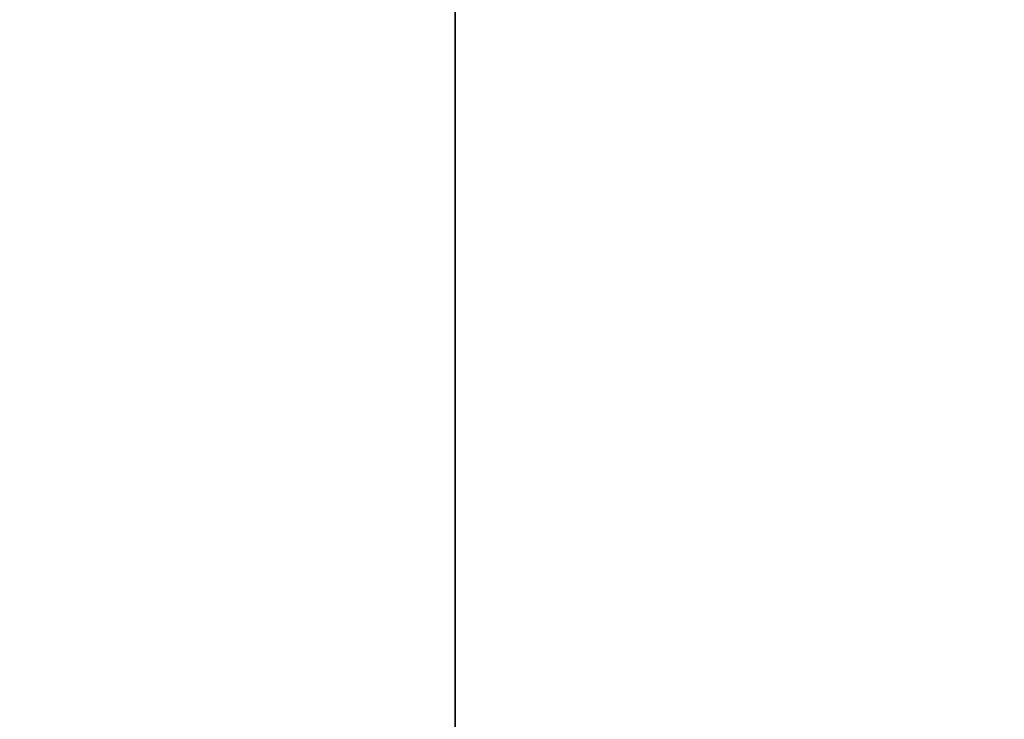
# Model space of a CAD drawing. Header units: millimetres. Extents: x 549 to 1049, y -22 to 79.
# Tile 33 of 127: x 657.884421 to 657.885235, y 47.986445 to 47.987024. Entities that reach past the tile are written whole.
import ezdxf

# ---------------------------------------------------------------- set-up
doc = ezdxf.new("R2010")
doc.units = ezdxf.units.MM
doc.header["$LTSCALE"] = 41.718519
doc.layers.add('34', color=7, linetype='CONTINUOUS')
doc.layers.add('35', color=7, linetype='CONTINUOUS')

msp = doc.modelspace()

# ---------------------------------------------------------------- linework, layer by layer
at = {"layer": '34', "color": 44, "linetype": 'Continuous', "true_color": 0x8c7500}
for points in [[(658.10055307, 77.39743011, 136.2806055), (651.48677579, -22.00256989, 140.95091806), (651.48677579, 77.39743011, 140.95091806), (658.10055307, 77.39743011, 136.2806055)], [(658.10055307, -22.00256989, 136.2806055), (651.48677579, -22.00256989, 140.95091806), (658.10055307, 77.39743011, 136.2806055), (658.10055307, -22.00256989, 136.2806055)]]:
    msp.add_3dface(points, dxfattribs=at)
at = {"layer": '35', "color": 44, "linetype": 'Continuous', "true_color": 0x8c7500}
for points in [[(651.27588846, 77.39743011, 544.50539396), (657.88478095, -22.00256989, 549.18261635), (657.88478095, 77.39743011, 549.18261635), (651.27588846, 77.39743011, 544.50539396)], [(651.27588846, -22.00256989, 544.50539396), (657.88478095, -22.00256989, 549.18261635), (651.27588846, 77.39743011, 544.50539396), (651.27588846, -22.00256989, 544.50539396)], [(657.88478095, -22.00256989, 549.18261635), (664.64166484, -22.00256989, 553.64337743), (657.88478095, 77.39743011, 549.18261635), (657.88478095, -22.00256989, 549.18261635)], [(657.88478095, 77.39743011, 549.18261635), (664.64166484, -22.00256989, 553.64337743), (664.64166484, 77.39743011, 553.64337743), (657.88478095, 77.39743011, 549.18261635)]]:
    msp.add_3dface(points, dxfattribs=at)

doc.saveas('drawing.dxf')
